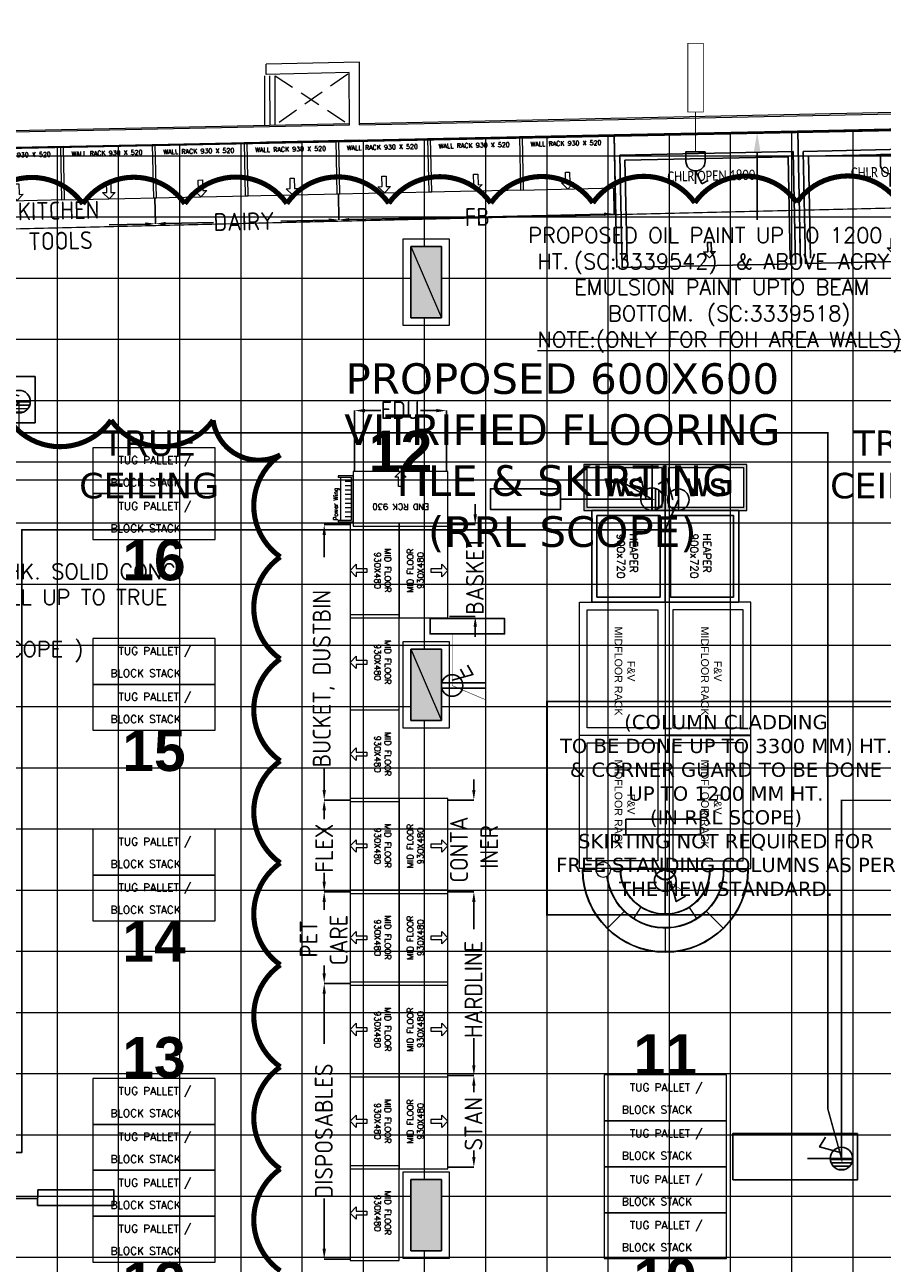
# Model space of a CAD drawing. Header units: millimetres. Extents: x 52937 to 262245, y 6619 to 63681.
# Tile 51 of 56: x 73765 to 82171, y 34645 to 46787. Entities that reach past the tile are written whole.
import ezdxf

# ---------------------------------------------------------------- set-up
doc = ezdxf.new("R2010")
doc.units = ezdxf.units.MM
for name, pattern in [('CONTINU', [0]), ('DASHED', [0.75, 0.5, -0.25]), ('HIDDENX2', [0.75, 0.5, -0.25])]:
    doc.linetypes.add(name, pattern=pattern)
for name, color, linetype, lineweight in [('AL_F-SLAT-WALL', 8, 'Continuous', 15), ('BAYS-RR', 8, 'Continuous', 0), ('COLUMN', 8, 'Continuous', 0), ('F-WS', 8, 'Continuous', 15), ('FLOORING-WITH-HATCH', 8, 'Continuous', 20), ('HATCH', 8, 'Continuous', 5), ('SECTIONS', 8, 'DASHED', 20), ('SHAFTS', 8, 'HIDDENX2', 5), ('TEXT', 8, 'Continuous', 5), ('WALLS', 8, 'Continuous', 5)]:
    doc.layers.add(name, color=color, linetype=linetype, lineweight=lineweight)
for name, color, linetype in [('ARROWS', 6, 'Continuous'), ('CLOUD-REVISIONS', 8, 'Continuous'), ('COLUMN-CLADDING', 8, 'Continuous'), ('DIMENSIONS & CATEGORY - BREAKUP', 8, 'Continuous'), ('E-16A-RAW-POINT', 6, 'Continuous'), ('E-20A-SP-MCB', 6, 'Continuous'), ('E-6A-RAW-POINT', 6, 'Continuous'), ('E-P D B -01', 211, 'Continuous'), ('E-U D B-01', 211, 'Continuous'), ('E-UPS-POINT', 4, 'Continuous'), ('F-FREEZER', 211, 'Continuous'), ('F-HEAPERS', 211, 'Continuous')]:
    doc.layers.add(name, color=color, linetype=linetype)
doc.styles.add('ARIAL', font='romans.shx', dxfattribs={"width": 0.8})
doc.styles.add('ISO', font='iso.shx', dxfattribs={"height": 175})
doc.styles.add('no', font='arialbd.ttf', dxfattribs={"height": 400})
doc.styles.add('Scale_50', font='simplex.shx', dxfattribs={"height": 75})
doc.styles.add('ST-2', font='arial.ttf', dxfattribs={"width": 0.8})
doc.styles.get("Standard").update_dxf_attribs({"font": 'arial.ttf'})
doc.styles.add('VERDANA', font='verdana.ttf')

# ---------------------------------------------------------------- blocks, each defined once
blk = doc.blocks.new('HEAPERS_900X720')
at = {"layer": 'F-HEAPERS', "ltscale": 4}
for points in [[(900, 720), (0, 720), (0, 0), (900, 0)], [(850, 670), (50, 670), (50, 50), (850, 50)]]:
    blk.add_lwpolyline(points, close=True, dxfattribs=at)
at = {"layer": 'F-HEAPERS', "insert": (226, 447), "char_height": 75, "width": 4660.5, "attachment_point": 1, "style": 'Scale_50'}
blk.add_mtext('HEAPER\\P900x720', dxfattribs=at)
blk = doc.blocks.new('930 X 530 - WALL-RACK')
at = {"layer": 'BAYS-RR'}
blk.add_lwpolyline([(2181183, -389879), (2182113, -389879), (2182113, -389359), (2181183, -389359)], close=True, dxfattribs=at)
blk.add_lwpolyline([(2181648, -389879), (2181586, -389818), (2181627, -389818), (2181627, -389715), (2181668, -389715), (2181668, -389818), (2181709, -389818), (2181648, -389879)], dxfattribs=at)
at = {"layer": 'BAYS-RR', "insert": (2181638, -389409), "char_height": 45, "width": 1264.97, "attachment_point": 2, "rotation": 360, "style": 'Scale_50'}
blk.add_mtext('WALL RACK 930 X 520', dxfattribs=at)
blk = doc.blocks.new('TUG-PALLETE - (1200 X 450)')
at = {"layer": 'BAYS-RR'}
blk.add_lwpolyline([(0, 0), (1200, 0), (1200, 450), (0, 450)], close=True, dxfattribs=at)
at = {"layer": 'BAYS-RR', "char_height": 75, "width": 1453.67, "attachment_point": 1, "style": 'Scale_50'}
for s, insert in [('\\pl75,t1125;TUG PALLET /', (179, 366)), ('\\pt1125;{\\Fsimplex.shx|c1;BLOCK STACK}', (174, 147))]:
    blk.add_mtext(s, dxfattribs=dict(at, insert=insert))
blk = doc.blocks.new('OPEN-CHILLER-1800')
at = {"layer": 'F-FREEZER'}
for p, q in [((100, 1050), (1700, 1050)), ((100, 50), (100, 1050)), ((1700, 1050), (1700, 50))]:
    blk.add_line(p, q, dxfattribs=at)
for points in [[(0, 0), (0, 1300), (1800, 1300), (1800, 0)], [(910, 77), (854, 134), (892, 134), (892, 227), (929, 227), (929, 134), (967, 134), (910, 77)]]:
    blk.add_lwpolyline(points, dxfattribs=at)
blk.add_lwpolyline([(50, 1100), (1750, 1100), (1750, 0), (50, 0)], close=True, dxfattribs=at)
at = {"layer": 'F-FREEZER', "insert": (513, 931), "char_height": 100, "width": 4738.17, "attachment_point": 1, "style": 'ST-2'}
blk.add_mtext('{\\fCalibri|b0|i0|c0|p34;CHLR OPEN 1800}', dxfattribs=at)
blk = doc.blocks.new('MID-FLOOR - (930 X 480)')
at = {"layer": 'BAYS-RR'}
blk.add_lwpolyline([(135, 0), (1065, 0), (1065, 480), (135, 480)], close=True, dxfattribs=at)
blk.add_lwpolyline([(600, 0), (539, 61), (580, 61), (580, 164), (620, 164), (620, 61), (661, 61), (600, 0)], dxfattribs=at)
at = {"layer": 'BAYS-RR', "insert": (600, 400), "char_height": 60, "width": 1414.97, "attachment_point": 2, "style": 'Scale_50'}
blk.add_mtext('MID FLOOR \\P930X480', dxfattribs=at)
blk = doc.blocks.new('Power Wing_540x175')
at = {"layer": 'BAYS-RR'}
for p, q in [((520, 150), (20, 150)), ((60, 20), (60, 95)), ((112, 20), (112, 95)), ((164, 20), (164, 95)), ((216, 20), (216, 95)), ((268, 20), (268, 95)), ((320, 20), (320, 95)), ((372, 20), (372, 95)), ((424, 20), (424, 95)), ((476, 20), (476, 95))]:
    blk.add_line(p, q, dxfattribs=at)
for points in [[(20, 175), (0, 175), (0, 0), (540, 0), (540, 175), (520, 175)], [(20, 175), (20, 20), (520, 20), (520, 175)]]:
    blk.add_lwpolyline(points, dxfattribs=at)
at = {"layer": 'BAYS-RR', "insert": (18, 230), "char_height": 50, "width": 428.23, "attachment_point": 1, "style": 'Scale_50'}
blk.add_mtext('Power Wing', dxfattribs=at)
blk = doc.blocks.new('END CAP 900X450')
at = {"layer": 'BAYS-RR'}
blk.add_lwpolyline([(90420, 78586), (90420, 79516), (89884, 79516), (89884, 78586)], close=True, dxfattribs=at)
blk.add_lwpolyline([(90420, 79051), (90364, 78996), (90364, 79033), (90272, 79033), (90272, 79070), (90364, 79070), (90364, 79106), (90420, 79051)], dxfattribs=at)
at = {"layer": 'BAYS-RR', "xscale": 0.8333333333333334, "yscale": 0.8333333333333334, "zscale": 0.8333333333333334}
blk.add_blockref('Power Wing_540x175', (89927, 79516), dxfattribs=at)
at = {"layer": 'BAYS-RR', "insert": (90045, 79048), "char_height": 60, "width": 827.63, "attachment_point": 2, "rotation": 90, "style": 'Scale_50'}
blk.add_mtext('\\pxqc;END RCK 930', dxfattribs=at)
blk = doc.blocks.new('MID-FLOOR-RACK-(F & V)')
at = {"layer": 'BAYS-RR'}
for points in [[(98, -762), (1403, -762), (1403, 77), (98, 77)], [(173, -687), (1328, -687), (1328, 2), (173, 2)], [(98, -762), (1403, -762), (1403, -1602), (98, -1602)], [(173, -837), (1328, -837), (1328, -1527), (173, -1527)]]:
    blk.add_lwpolyline(points, close=True, dxfattribs=at)
at = {"layer": 'BAYS-RR', "char_height": 75, "attachment_point": 1}
for insert in [(286, -211), (286, -1059)]:
    blk.add_mtext_dynamic_manual_height_columns('\\pxqc;F&V \\PMIDFLOOR RACK', width=973.12, gutter_width=1500, heights=[0], dxfattribs=dict(at, insert=insert))
blk = doc.blocks.new('END CAP')
at = {"layer": 'BAYS-RR'}
for p, q in [((-812, 0), (534, 0)), ((682, 0), (812, 0)), ((0, -101), (0, -434)), ((-404, -409), (-567, -574)), ((-308, -478), (-238, -370)), ((308, -478), (238, -370)), ((404, -409), (571, -578)), ((0, -569), (0, -806))]:
    blk.add_line(p, q, dxfattribs=at)
blk.add_lwpolyline([(-672, 0), (528, 0), (528, 12), (-672, 12)], close=True, dxfattribs=at)
for radius in [73.6, 14, 5.08]:
    blk.add_circle((608, 0), radius, dxfattribs=at)
for radius, end in [(812, 0), (806, 0), (575, 353.6198), (569, 353.9151), (440, 0), (434, 0), (101, 0), (94.6, 0)]:
    blk.add_arc((0, 0), radius, 180, end, dxfattribs=at)
blk = doc.blocks.new('WS- (450 X 750)')
at = {"layer": 'F-WS'}
h = blk.add_hatch(color=256, dxfattribs=at)
h.paths.add_polyline_path([(800, 0), (0, 0), (0, -450), (800, -450)])
h.paths.add_polyline_path([(769, -31), (769, -419), (31, -419), (31, -31)], flags=16)
h.paths.add_polyline_path([(165, -408), (646, -408), (646, -47), (165, -47)], flags=8)
for points in [[(0, -450), (800, -450), (800, 0), (0, 0)], [(31, -419), (769, -419), (769, -31), (31, -31)]]:
    blk.add_lwpolyline(points, close=True, dxfattribs=at)
at = {"layer": 'F-WS', "insert": (400, -225), "char_height": 175, "attachment_point": 5}
blk.add_mtext('\\pxqc;{\\fArial|b1|i0|c0|p34;WS}', dxfattribs=at)
blk = doc.blocks.new('6A UPS POINT')
at = {"layer": 'E-UPS-POINT'}
h = blk.add_hatch(dxfattribs=at)
h.set_pattern_fill('_USER', color=6, scale=40.02075, angle=90, style=0, pattern_type=0)
h.set_pattern_definition([(90, (-12463.57, -36874.51), (-40.02075, 0), [])])
h.paths.add_polyline_path([(0, 133, 0.414214), (-133, 0, 0.414214), (0, -133)])
at = {"layer": 'E-UPS-POINT', "color": 40, "flags": 128}
for points in [[(0, -133), (0, 400)], [(67, 0), (136, 258), (251, 191)]]:
    blk.add_lwpolyline(points, dxfattribs=at)
blk.add_lwpolyline([(-133, 0, 1), (133, 0, 1)], format="xyb", close=True, dxfattribs=at)
blk = doc.blocks.new('6A-RAW-POINT')
at = {"layer": 'E-6A-RAW-POINT', "flags": 128}
for points in [[(0, 0), (0, 4)], [(0.5, 1), (1.02, 2.93), (1.88, 2.43)]]:
    blk.add_lwpolyline(points, dxfattribs=at)
blk.add_lwpolyline([(-1, 1, 1), (1, 1, 1)], format="xyb", close=True, dxfattribs=at)
blk = doc.blocks.new('16A-RAW-POINT')
at = {"layer": 'E-16A-RAW-POINT', "color": 6, "flags": 128}
for points in [[(0.307, 0.141), (0.307, 3.341)], [(0.707, 0.141), (0.707, 3.341)], [(0.907, 0.916), (1.321, 2.461), (2.014, 2.061)], [(1.16, 1.861), (1.714, 1.542)]]:
    blk.add_lwpolyline(points, dxfattribs=at)
blk.add_lwpolyline([(-0.293, 0.916, 1), (1.307, 0.916, 1)], format="xyb", close=True, dxfattribs=at)
blk = doc.blocks.new('E-20A-SP-MCB')
at = {"layer": 'E-20A-SP-MCB'}
for p, q in [((0, 3), (1, 5)), ((0, 3), (0, 5)), ((1, 5), (2, 4.5))]:
    blk.add_line(p, q, dxfattribs=at)
blk.add_lwpolyline([(1.5, 0), (-1.5, 0), (-1.5, 1.5, -0.414214), (0, 3), (0, 3, -0.414214), (1.5, 1.5), (1.5, 0)], format="xyb", dxfattribs=at)

msp = doc.modelspace()

# ---------------------------------------------------------------- hatches: boundary and pattern name
at = {"layer": 'COLUMN'}
for points in [[(77848.7, 44615.1), (77548.7, 44615.1), (77548.7, 43915.1), (77848.7, 43915.1)], [(77848.7, 40665.4), (77548.7, 40665.4), (77548.7, 39965.4), (77848.7, 39965.4)], [(77848.7, 35465.4), (77548.7, 35465.4), (77548.7, 34765.4), (77848.7, 34765.4)]]:
    msp.add_hatch(color=256, dxfattribs=at).paths.add_polyline_path(points)
at = {"layer": 'FLOORING-WITH-HATCH', "linetype": 'CONTINU'}
h = msp.add_hatch(dxfattribs=at)
h.set_pattern_fill('_USER', color=8, scale=600, style=0, double=1, pattern_type=0)
h.set_pattern_definition([(0, (69884.6, 45503.13), (0, 600), []), (90, (69884.6, 45503.13), (-600, 4e-14), [])])
h.paths.add_polyline_path([(87198.6, 29439.8), (86998.8, 29439.8), (86998.8, 17940.4), (82273.8, 17940.4), (82273.6, 29739.8), (82843.6, 29739.8), (82843.6, 31169.8), (85103.6, 31169.8), (85103.6, 29739.8), (87198.6, 29739.8)], flags=16)
h.paths.add_polyline_path([(71848.6, 44614.6), (72148.6, 44614.6), (72148.6, 43914.6), (71848.6, 43914.6)], flags=16)
h.paths.add_polyline_path([(77548.7, 44615.1), (77848.7, 44615.1), (77848.7, 43915.1), (77548.7, 43915.1)], flags=16)
h.paths.add_polyline_path([(83298.7, 44614.6), (83598.7, 44614.6), (83598.7, 43914.6), (83298.7, 43914.6)], flags=16)
h.paths.add_polyline_path([(83298.7, 40665.4), (83598.7, 40665.4), (83598.7, 39965.4), (83298.7, 39965.4)], flags=16)
h.paths.add_polyline_path([(77548.7, 40665.4), (77848.7, 40665.4), (77848.7, 39965.4), (77548.7, 39965.4)], flags=16)
h.paths.add_polyline_path([(71848.6, 40664.8), (72148.6, 40664.8), (72148.6, 39949.8), (71848.6, 39949.8)], flags=16)
h.paths.add_polyline_path([(77848.7, 35465.4), (77848.7, 34765.4), (77548.7, 34765.4), (77548.7, 35465.4)], flags=16)
h.paths.add_polyline_path([(83298.7, 35465.4), (83598.7, 35465.4), (83598.7, 34965.4), (83298.7, 34965.4)], flags=16)
h.paths.add_polyline_path([(77898.6, 29739.8), (77898.6, 29439.8), (77298.6, 29439.8), (77298.6, 29739.8)], flags=16)
h.paths.add_polyline_path([(72148.6, 29439.8), (71848.6, 29439.8), (71848.6, 30039.8), (72148.6, 30039.8)], flags=17)
h.paths.add_polyline_path([(68798.7, 30139.8), (69098.7, 30139.8), (69098.7, 29439.8), (68798.7, 29439.8)], flags=16)
h.paths.add_polyline_path([(86998.6, 12490.4), (86998.6, 12190.4), (86258.6, 12190.4), (86258.6, 12490.4)], flags=16)
h.paths.add_polyline_path([(71848.6, 37485.9), (71848.6, 38385.9), (73348.6, 38385.9), (73348.6, 37485.9)], flags=16)
h.paths.add_polyline_path([(70878.6, 40179.8), (71848.6, 40179.8), (71848.6, 40664.8), (72148.6, 40664.8), (72148.6, 39949.8), (70878.6, 39954.7), (68248.8, 39964.8), (68248.4, 35415.8), (71548.6, 35416), (72448.6, 35360.9), (72148.6, 35360.9), (72148.6, 34865.4), (71848.6, 34865.4), (71848.6, 35214.8), (65167.2, 35214.8), (67766.7, 29589.6), (74943.8, 29589.6), (74943.8, 26014.8), (76373.6, 26014.8), (76373.6, 26164.8), (76877.5, 26164.8), (76873.6, 23664.8), (76823.6, 23664.8), (76823.6, 20520.3), (76873.6, 20520.3), (76873.6, 19920.3), (76823.6, 19920.3), (76823.6, 16651.8), (78576, 15414), (78635.5, 15498), (79043.6, 15209.1), (78986.7, 15128.8), (82255.2, 12815.3), (82314.1, 12898.4), (82640.6, 12667.3), (82582, 12584.5), (86437.3, 9861.3), (86493.1, 9940.1), (86819.5, 9709), (86766.6, 9634.1), (90398.8, 7063.1), (90422.8, 7097.1), (90708.6, 6895.2), (90708.6, 12429.7), (92958.6, 12429.7), (93254.1, 33285.6), (86771.8, 33285.2), (86771.8, 45844.8), (69885.3, 45503.5), (69885.8, 42889.8), (70878.6, 42889.8)])

# ---------------------------------------------------------------- linework, layer by layer
at = {"layer": 'ARROWS', "elevation": 0}
msp.add_lwpolyline([(80945, 45537.1), (80945, 44875.5)], dxfattribs=at)
at = {"layer": 'ARROWS'}
msp.add_solid([(80911.7, 45537.1, 0), (80945, 45737.1, 0), (80978.3, 45537.1, 0)], dxfattribs=at)
at = {"layer": 'CLOUD-REVISIONS', "const_width": 50}
for points in [[(73333.7, 45029.6, -0.5205671), (74333.7, 45031.4, -0.5205671), (75333.7, 45033.3, -0.5205671), (76333.7, 45035.1, -0.5205671), (77333.7, 45037, -0.5205671), (78333.7, 45038.8, -0.5205671), (79333.7, 45040.7, -0.5205671), (80333.7, 45042.5, -0.5205671), (81333.7, 45044.4, -0.5205671), (82333.7, 45046.2, -0.5205671), (83333.7, 45048, -0.8771121), (83927.2, 45049.9, -0.5205671), (84552.2, 44676.1, -0.5205671), (84552.2, 43676.1, -0.5205671), (84552.2, 42676.1, -0.5205671), (84552.2, 41676.1, -0.5205671), (84552.2, 40676.1, -0.5205671), (84552.2, 39676.1, -0.5205671), (84552.2, 38676.1, -0.5205671), (84552.2, 37676.1, -0.5205671), (84552.2, 36676.1, -0.5205671), (84552.2, 35676.1, -0.5205671), (84552.2, 34676.1, -0.5205671), (84552.2, 33676.1, -0.8816441)], [(76269.7, 34570, -0.5205671), (76269.7, 35570, -0.5205671), (76269.7, 36570, -0.5205671), (76269.7, 37570, -0.5205671), (76269.7, 38570, -0.5205671), (76269.7, 39570, -0.5205671), (76269.7, 40570, -0.5205671), (76269.7, 41570, -0.5205671), (76269.7, 42570, -0.5205671), (75610.7, 42911, -0.5205671), (74610.7, 42911, -0.5205671), (73610.7, 42911, -0.5205671)]]:
    msp.add_lwpolyline(points, format="xyb", dxfattribs=at)
at = {"layer": 'COLUMN'}
for p, q in [((77548.7, 44615.1), (77848.7, 43915.1)), ((77548.7, 40665.4), (77848.7, 39965.4))]:
    msp.add_line(p, q, dxfattribs=at)
for points in [[(77473.7, 44690.1), (77923.7, 44690.1), (77923.7, 43840.1), (77473.7, 43840.1)], [(77473.7, 44690.1), (77923.7, 44690.1), (77923.7, 43840.1), (77473.7, 43840.1)], [(77548.7, 43915.1), (77848.7, 43915.1), (77848.7, 44615.1), (77548.7, 44615.1)], [(77548.7, 44615.1), (77848.7, 44615.1), (77848.7, 43915.1), (77548.7, 43915.1)], [(77548.7, 44615.1), (77848.7, 44615.1), (77848.7, 43915.1), (77548.7, 43915.1)], [(77473.7, 40740.4), (77923.7, 40740.4), (77923.7, 39890.4), (77473.7, 39890.4)], [(77473.7, 40740.4), (77923.7, 40740.4), (77923.7, 39890.4), (77473.7, 39890.4)], [(77548.7, 39965.4), (77848.7, 39965.4), (77848.7, 40665.4), (77548.7, 40665.4)], [(77548.7, 40665.4), (77848.7, 40665.4), (77848.7, 39965.4), (77548.7, 39965.4)], [(77548.7, 40665.4), (77848.7, 40665.4), (77848.7, 39965.4), (77548.7, 39965.4)], [(77473.7, 35540.4), (77923.7, 35540.4), (77923.7, 34690.4), (77473.7, 34690.4)], [(77473.7, 35540.4), (77923.7, 35540.4), (77923.7, 34690.4), (77473.7, 34690.4)], [(77548.7, 34765.4), (77848.7, 34765.4), (77848.7, 35465.4), (77548.7, 35465.4)], [(77548.7, 35465.4), (77848.7, 35465.4), (77848.7, 34765.4), (77548.7, 34765.4)], [(77548.7, 35465.4), (77848.7, 35465.4), (77848.7, 34765.4), (77548.7, 34765.4)]]:
    msp.add_lwpolyline(points, close=True, dxfattribs=at)
at = {"layer": 'COLUMN-CLADDING', "const_width": 17.5}
msp.add_lwpolyline([(78884.7, 40153.4), (82396.7, 40153.4), (82396.7, 38060.5), (78884.7, 38060.5)], close=True, dxfattribs=at)
at = {"layer": 'DIMENSIONS & CATEGORY - BREAKUP', "color": 8}
for p, q in [((79539, 45186.8, 0), (79544.4, 44932, 0)), ((75040, 45091.6, 0), (75045.4, 44836.1, 0)), ((75040, 45091.6, 0), (75045.4, 44836.1, 0)), ((76839.6, 45130, 0), (76845, 44874.4, 0)), ((76839.6, 45129.2, 0), (76845, 44874.4, 0)), ((79444.4, 44929.8, 0), (78311.4, 44905.7, 0)), ((74945.4, 44834, 0), (74592.8, 44826.5, 0)), ((75145.4, 44838.2, 0), (75614.6, 44848.2, 0)), ((76745, 44872.3, 0), (76275.8, 44862.3, 0)), ((76945, 44876.6, 0), (78078, 44900.7, 0)), ((76998.7, 42406.3), (76998.7, 43004.4)), ((77098.7, 43004.4), (77254.2, 43004.4)), ((77798.7, 43004.4), (77643.2, 43004.4)), ((77898.7, 42406.3), (77898.7, 43004.4)), ((78180.8, 41986.3), (78180.8, 42086.3)), ((76953.7, 41886.3), (76700.1, 41886.3)), ((76700.1, 41786.3), (76700.1, 41566.9)), ((77927.3, 41886.3), (78180.8, 41886.3)), ((77927.3, 40986.3), (78180.8, 40986.3)), ((78180.8, 40886.3), (78180.8, 40786.3)), ((76700.1, 39286.3), (76700.1, 39505.6)), ((78167.3, 39286.3), (78167.3, 39386.3)), ((76953.7, 39186.3), (76700.1, 39186.3)), ((76953.7, 39186.3), (76700.1, 39186.3)), ((77913.7, 39186.3), (78167.3, 39186.3)), ((76700.1, 39086.3), (76700.1, 38998.8)), ((76700.1, 38386.3), (76700.1, 38473.7)), ((76953.7, 38286.3), (76700.1, 38286.3)), ((76953.7, 38286.3), (76700.1, 38286.3)), ((77913.7, 38286.3), (78167.3, 38286.3)), ((77913.7, 38286.3), (78167.3, 38286.3)), ((76700.1, 38186.3), (76700.1, 38108.6)), ((78167.3, 38186.3), (78167.3, 38086.3)), ((78167.3, 38186.3), (78167.3, 37921.1)), ((76700.1, 37486.3), (76700.1, 37563.9)), ((76953.7, 37386.3), (76700.1, 37386.3)), ((76953.7, 37386.3), (76700.1, 37386.3)), ((76700.1, 37286.3), (76700.1, 36794.6)), ((78167.3, 36586.3), (78167.3, 36851.4)), ((77913.7, 36486.3), (78167.3, 36486.3)), ((77913.7, 36486.3), (78167.3, 36486.3)), ((78167.3, 36386.3), (78167.3, 36323.2)), ((78167.3, 35686.3), (78167.3, 35749.4)), ((77913.7, 35586.3), (78167.3, 35586.3)), ((76700.1, 34786.3), (76700.1, 35277.9)), ((76953.7, 34686.3), (76700.1, 34686.3))]:
    msp.add_line(p, q, dxfattribs=at)
for points in [[(79444.1, 44946.5, 0), (79444.8, 44913.2, 0), (79544.4, 44932, 0)], [(74945.1, 44850.6, 0), (74945.8, 44817.3, 0), (75045.4, 44836.1, 0)], [(75145, 44854.9, 0), (75145.7, 44821.6, 0), (75045.4, 44836.1, 0)], [(76744.7, 44889, 0), (76745.4, 44855.7, 0), (76845, 44874.4, 0)], [(76944.6, 44893.2, 0), (76945.3, 44859.9, 0), (76845, 44874.4, 0)], [(77098.7, 43021.1), (77098.7, 42987.8), (76998.7, 43004.4)], [(77798.7, 43021.1), (77798.7, 42987.8), (77898.7, 43004.4)], [(78164.2, 41986.3), (78197.5, 41986.3), (78180.8, 41886.3)], [(76683.5, 41786.3), (76716.8, 41786.3), (76700.1, 41886.3)], [(78164.2, 40886.3), (78197.5, 40886.3), (78180.8, 40986.3)], [(76683.5, 39286.3), (76716.8, 39286.3), (76700.1, 39186.3)], [(78150.6, 39286.3), (78183.9, 39286.3), (78167.3, 39186.3)], [(76683.5, 39086.3), (76716.8, 39086.3), (76700.1, 39186.3)], [(76683.5, 38386.3), (76716.8, 38386.3), (76700.1, 38286.3)], [(76683.5, 38186.3), (76716.8, 38186.3), (76700.1, 38286.3)], [(78150.6, 38186.3), (78183.9, 38186.3), (78167.3, 38286.3)], [(78150.6, 38186.3), (78183.9, 38186.3), (78167.3, 38286.3)], [(76683.5, 37486.3), (76716.8, 37486.3), (76700.1, 37386.3)], [(76683.5, 37286.3), (76716.8, 37286.3), (76700.1, 37386.3)], [(78150.6, 36586.3), (78183.9, 36586.3), (78167.3, 36486.3)], [(78150.6, 36386.3), (78183.9, 36386.3), (78167.3, 36486.3)], [(78150.6, 35686.3), (78183.9, 35686.3), (78167.3, 35586.3)], [(76683.5, 34786.3), (76716.8, 34786.3), (76700.1, 34686.3)]]:
    msp.add_solid(points, dxfattribs=at)
at = {"layer": 'E-P D B -01', "color": 150, "linetype": 'ByBlock', "extrusion": (-4.72426e-08, -1.94853e-08, 1), "const_width": 8, "elevation": 0}
msp.add_lwpolyline([(80416.3, 45931.8), (80416.3, 46605.1), (80265.3, 46605.1), (80265.3, 45931.8)], close=True, dxfattribs=at)
at = {"layer": 'E-P D B -01', "color": 150, "linetype": 'ByBlock', "const_width": 8, "elevation": 0}
msp.add_lwpolyline([(80340.8, 45541.7), (80340.8, 45931.8)], dxfattribs=at)
at = {"layer": 'E-P D B -01', "color": 150, "linetype": 'ByBlock', "elevation": 0}
msp.add_lwpolyline([(80172.2, 42131.3), (80044, 41836.6), (73734.9, 41836.6), (73734.9, 35729.9), (73104.1, 35729.9), (73045.9, 35280), (73888.6, 35280)], dxfattribs=at)
at = {"layer": 'E-P D B -01', "color": 1, "linetype": 'ByBlock', "extrusion": (-1.94853e-08, -4.72426e-08, 1), "elevation": 0}
for points in [[(77738.5, 40965.4), (78469.1, 40965.4), (78469.1, 40814.4), (77738.5, 40814.4)], [(79658.2, 38997.5), (80388.8, 38997.5), (80388.8, 38846.6), (79658.2, 38846.6)]]:
    msp.add_lwpolyline(points, close=True, dxfattribs=at)
at = {"layer": 'E-P D B -01', "color": 1, "linetype": 'ByBlock', "const_width": 5}
msp.add_lwpolyline([(78115, 29577.4), (78278.6, 29884.1), (78278.6, 40170.9), (77954.2, 40309), (77954.2, 40814.4)], dxfattribs=at)
at = {"layer": 'E-P D B -01', "color": 1, "linetype": 'ByBlock', "const_width": 5, "elevation": 0}
msp.add_lwpolyline([(83232.1, 38529.1), (83070.8, 38296), (80220.3, 38296), (80043.7, 38409.2), (80043.7, 38846.6)], dxfattribs=at)
at = {"layer": 'E-P D B -01', "color": 150, "linetype": 'ByBlock'}
msp.add_lwpolyline([(73891.3, 35363), (74638.9, 35363), (74638.5, 35212), (73890.9, 35212)], close=True, dxfattribs=at)
at = {"layer": 'E-U D B-01', "color": 3, "const_width": 15}
msp.add_lwpolyline([(71725.9, 26767.4), (71725.9, 26915.3), (71485.9, 27141), (71747, 27141), (71747, 37831.8), (66136.3, 37831.8), (65802.1, 38144), (66128.5, 38144), (66128.5, 42492.8), (66270.9, 42776), (73444, 42776), (73708, 43092.3), (73708, 42786.4), (81637.4, 42786.4), (81637.4, 36159.1), (81772.3, 35670.7), (81772.3, 39183.5), (88064.1, 39183.5), (88463.6, 39502.4)], dxfattribs=at)
at = {"layer": 'E-U D B-01', "color": 3, "const_width": 15, "elevation": 0}
msp.add_lwpolyline([(79018, 42136.5), (79914, 42136.5), (79589.3, 42323.7), (72446.5, 42323.7), (72446.5, 35562.7), (72768, 35274.7), (72768, 35274.7)], dxfattribs=at)
at = {"layer": 'E-U D B-01', "color": 3, "linetype": 'ByBlock', "extrusion": (-1.6836e-08, 7.00035e-09, 1), "elevation": 0}
msp.add_lwpolyline([(79018, 42238), (78330.2, 42238), (78330.2, 42035), (79018, 42035)], close=True, dxfattribs=at)
at = {"layer": 'E-UPS-POINT', "color": 3, "elevation": 0}
for points in [[(73865.7, 43340), (72643.5, 43340), (72643.5, 42884.9), (73865.7, 42884.9)], [(81930, 35918.4), (80707.8, 35918.4), (80707.8, 35463.4), (81930, 35463.4)]]:
    msp.add_lwpolyline(points, close=True, dxfattribs=at)
at = {"layer": 'FLOORING-WITH-HATCH', "color": 8, "linetype": 'Continuous', "const_width": 20}
msp.add_lwpolyline([(69885.3, 45503.1), (86771.8, 45844.8), (86771.8, 33285.2)], dxfattribs=at)
at = {"layer": 'HATCH'}
for p, q in [((76119.4, 45800.3, 0), (76117.7, 46286, 0)), ((76119.4, 45800.3, 0), (76117.7, 46286, 0)), ((76169.7, 45801.3), (76168, 46287, 0)), ((76169.7, 45801.3, 0), (76168, 46287, 0)), ((76219.7, 45802.4), (76218, 46288.1, 0)), ((76219.7, 45802.4, 0), (76218, 46288.1, 0))]:
    msp.add_line(p, q, dxfattribs=at)
at = {"layer": 'SECTIONS', "ltscale": 0.02, "const_width": 12, "elevation": 0}
msp.add_lwpolyline([(87388, 45112.2), (69672.1, 44691)], dxfattribs=at)
at = {"layer": 'SHAFTS', "ltscale": 410}
for p, q in [((76218, 46288.1, 0), (76932.1, 45817.5, 0)), ((76930.4, 46303.2, 0), (76219.7, 45802.4, 0))]:
    msp.add_line(p, q, dxfattribs=at)
at = {"layer": 'WALLS'}
for p, q in [((77045, 46420.6, 0), (76132.3, 46401.3, 0)), ((77045, 46420.6, 0), (76132.3, 46401.3, 0)), ((76132.6, 46301.3, 0), (76132.3, 46401.3, 0)), ((76132.6, 46301.3, 0), (76132.3, 46401.3, 0)), ((77047.1, 45804.9, 0), (77045, 46420.6, 0)), ((76945.3, 46318.5, 0), (76132.6, 46301.3, 0)), ((76945.3, 46318.5, 0), (76132.6, 46301.3, 0)), ((76947.1, 45802.8, 0), (76945.3, 46318.5, 0)), ((77046.8, 45819.9, 0), (82283.9, 45930.5, 0)), ((77047.1, 45804.9, 0), (82284.2, 45915.5, 0)), ((76946.8, 45817.8, 0), (68099.1, 45630.4, 0)), ((76947.1, 45802.8, 0), (68099.1, 45615.4, 0)), ((77046.8, 45654.6, 0), (82284.7, 45765.5, 0)), ((68099, 45465.4, 0), (76135, 45635.3, 0)), ((77046.8, 45654.6, 0), (76135, 45635.3, 0))]:
    msp.add_line(p, q, dxfattribs=at)

# ---------------------------------------------------------------- block references
at = {"layer": 'AL_F-SLAT-WALL', "ltscale": 2, "rotation": 1.224906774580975}
for p in [(81370.3, 44445.7, 0), (79570.7, 44407.3, 0)]:
    msp.add_blockref('OPEN-CHILLER-1800', p, dxfattribs=at)
at = {"layer": 'AL_F-SLAT-WALL'}
for name, p, rotation in [('WS- (450 X 750)', (79244, 42475.4), 359.9997471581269), ('WS- (450 X 750)', (80044, 42475.3), 359.9997471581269), ('MID-FLOOR-RACK-(F & V)', (80806.5, 41223.5), 270), ('MID-FLOOR-RACK-(F & V)', (80806.5, 39918.7), 270)]:
    msp.add_blockref(name, p, dxfattribs=dict(at, rotation=rotation))
at = {"layer": 'BAYS-RR'}
for name, p, rotation in [('930 X 530 - WALL-RACK', (-2112170, 388446.2, 0), 1.220881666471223), ('930 X 530 - WALL-RACK', (-2111270.2, 388464.6, 0), 1.220881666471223), ('930 X 530 - WALL-RACK', (-2110370.4, 388483.8, 0), 1.220881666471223), ('930 X 530 - WALL-RACK', (-2115769.2, 388369.5, 0), 1.220881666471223), ('930 X 530 - WALL-RACK', (-2114869.4, 388388.6, 0), 1.220881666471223), ('930 X 530 - WALL-RACK', (-2113969.6, 388407.8, 0), 1.220881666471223), ('930 X 530 - WALL-RACK', (-2113069.8, 388427, 0), 1.220881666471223), ('END CAP 900X450', (156499.7, -48013.2), 89.99999999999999), ('HEAPERS_900X720', (79324, 42025.4), 269.9988755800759), ('HEAPERS_900X720', (80044, 42025.4), 269.9988755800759)]:
    msp.add_blockref(name, p, dxfattribs=dict(at, rotation=rotation))
for p in [(74431.2, 42190.4), (74431.2, 41740.4), (74431.2, 40320.4), (74431.2, 39870.4), (74431.2, 38450.4), (74431.2, 38000.4), (74431.2, 36006.3), (79444, 36040.4), (74431.2, 35556.3), (79444, 35590.4), (79444, 35140.4), (74431.2, 35106.3), (74431.2, 34656.3), (79444, 34690.4)]:
    msp.add_blockref('TUG-PALLETE - (1200 X 450)', p, dxfattribs=at)
at = {"layer": 'BAYS-RR', "ltscale": 50}
for p, rotation in [((76953.7, 42036.3), 270), ((77913.7, 40836.3), 89.99999999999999), ((76953.7, 41136.3), 270), ((76953.7, 40236.3), 270), ((76953.7, 39336.3), 270), ((77913.7, 38136.3), 89.99999999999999), ((76953.7, 38436.3), 270), ((77913.7, 37236.3), 89.99999999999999), ((76953.7, 37536.3), 270), ((77913.7, 36336.3), 89.99999999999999), ((76953.7, 36636.3), 270), ((77913.7, 35436.3), 89.99999999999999), ((76953.7, 35736.3), 270)]:
    msp.add_blockref('MID-FLOOR - (930 X 480)', p, dxfattribs=dict(at, rotation=rotation))
at = {"layer": 'BAYS-RR', "xscale": -1}
msp.add_blockref('END CAP', (80044, 38503.8), dxfattribs=at)
at = {"layer": 'E-16A-RAW-POINT', "xscale": -131.7775735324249, "yscale": 131.7775735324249, "zscale": 131.7775735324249, "rotation": 270}
msp.add_blockref('16A-RAW-POINT', (77833.5, 40242.2), dxfattribs=at)
at = {"layer": 'E-20A-SP-MCB', "color": 7, "xscale": -62.5, "yscale": 62.5, "zscale": 62.5, "rotation": 180}
for p in [(80340.8, 45541.7, 0), (82247.6, 45514.7, 0)]:
    msp.add_blockref('E-20A-SP-MCB', p, dxfattribs=at)
at = {"layer": 'E-6A-RAW-POINT', "extrusion": (-8.34415e-08, -1.6836e-08, 1), "xscale": -105.9440865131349, "yscale": 105.9440865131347, "zscale": 105.9440865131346, "rotation": 359.9999972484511}
msp.add_blockref('6A-RAW-POINT', (80172.2, 42025.3, 0), dxfattribs=at)
at = {"layer": 'E-6A-RAW-POINT', "extrusion": (8.34415e-08, 1.6836e-08, 1), "xscale": -105.9440865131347, "yscale": 105.9440865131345, "zscale": 105.9440865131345, "rotation": 179.9999972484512}
msp.add_blockref('6A-RAW-POINT', (80043.7, 38501.6, 0), dxfattribs=at)
at = {"layer": 'E-UPS-POINT', "color": 5, "extrusion": (5.95735e-08, -4.51099e-08, 1), "xscale": 0.8333333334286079, "yscale": 0.8333333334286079, "zscale": 0.8333333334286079, "rotation": 89.83052751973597}
for p in [(73708, 43092.3, 0), (81772.3, 35670.7, 0)]:
    msp.add_blockref('6A UPS POINT', p, dxfattribs=at)
at = {"layer": 'E-UPS-POINT', "color": 5, "extrusion": (3.95413e-09, -7.66761e-08, 1), "xscale": -0.8333333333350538, "yscale": 0.8333333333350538, "zscale": 0.8333333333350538, "rotation": 359.8294829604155}
msp.add_blockref('6A UPS POINT', (79914, 42136.5, 0), dxfattribs=at)

# ---------------------------------------------------------------- texts
at = {"layer": 'DIMENSIONS & CATEGORY - BREAKUP', "color": 8, "linetype": 'CONTINU', "style": 'ISO'}
for s, rotation, p in [('KITCHEN', 1.22088, (73697.2, 44869.4, 0)), ('DAIRY', 1.22088, (75616.5, 44764.8, 0)), ('FB', 1.22088, (78079.9, 44813.2, 0)), ('TOOLS', 1.22088, (73800.7, 44575.8, 0)), ('BASKET', 90, (78264.7, 41003.6)), ('BUCKET, DUSTBIN', 90, (76763.3, 39505.7)), ('CONTA', 90, (78108.9, 38376.5)), ('FLEX', 90, (76787.6, 38473.8)), ('INER', 90, (78404.6, 38512.6)), ('CARE', 90, (76929.4, 37564)), ('PET', 90, (76633.8, 37641.8)), ('HARDLINE', 90, (78250.7, 36851.5)), ('DISPOSABLES', 90, (76783.6, 35278)), ('STAN', 90, (78251.1, 35749.5))]:
    msp.add_text(s, height=175, rotation=rotation, dxfattribs=at).set_placement(p)
msp.add_text('EDU', height=175, dxfattribs=at).set_placement((77254.3, 42921))
at = {"layer": 'DIMENSIONS & CATEGORY - BREAKUP', "char_height": 400, "style": 'no'}
for s, insert, attachment_point in [('12', (77448.7, 42406.3), 8), ('16', (75031.2, 41740.4), 2), ('15', (75031.2, 39870.4), 2), ('14', (75031.2, 38000.4), 2), ('13', (75031.2, 36456.3), 8), ('11', (80044, 36490.4), 8), ('12', (75031.2, 34656.3), 2), ('10', (80044, 34690.4), 2)]:
    msp.add_mtext_dynamic_manual_height_columns(s, width=36.261, gutter_width=750, heights=[0], dxfattribs=dict(at, insert=insert, attachment_point=attachment_point))
at = {"layer": 'TEXT', "style": 'ARIAL'}
for s, p in [('PROPOSED OIL PAINT UP TO 1200 MM', (78701.6, 44648.7)), ('HT.', (78791.2, 44392)), ('(SC:3339542)', (79148.4, 44392)), (' & ABOVE ACRYLIC', (80632.7, 44392)), ('EMULSION PAINT UPTO BEAM', (79151.6, 44138.8)), ('BOTTOM.', (79482.7, 43882.1)), ('(SC:3339518)', (80452.1, 43882.1)), ('%%UNOTE:(ONLY FOR FOH AREA WALLS)', (78791.5, 43625.3)), ('150 MM THK. SOLID CONC.', (72577.8, 41352)), ('BLOCK WALL UP TO TRUE', (72585.6, 41098.9)), ('OWNER SCOPE', (72681.2, 40589.4)), (')', (74250.7, 40589.4))]:
    msp.add_text(s, height=150, rotation=360, dxfattribs=at).set_placement(p)
at = {"layer": 'TEXT', "color": 8, "insert": (79034.2, 43469), "char_height": 300, "width": 4484.464, "attachment_point": 2, "style": 'VERDANA'}
msp.add_mtext('{\\C0;PROPOSED 600X600 \\PVITRIFIED FLOORING \\PTILE & SKIRTING\\P(\\C1;RRL SCOPE\\C0;) }', dxfattribs=at)
at = {"layer": 'TEXT', "color": 8, "char_height": 250, "width": 1440.21, "attachment_point": 2, "rotation": 0.00211, "style": 'VERDANA'}
for insert in [(74983.4, 42811.2), (82345.9, 42811.2)]:
    msp.add_mtext('\\pxqc;{\\C0;TRUE \\PCEILING}', dxfattribs=dict(at, insert=insert))
at = {"layer": 'TEXT', "insert": (78930.5, 40020.4), "char_height": 140, "width": 3416.873, "attachment_point": 1, "style": 'ARIAL'}
msp.add_mtext('\\pxqc;{\\fVerdana|b0|i0|c0|p34;\\W1;\\C8;(COLUMN CLADDING \\PTO BE DONE UP TO 3300 MM) HT.\\P& CORNER GUARD TO BE DONE \\PUP TO 1200 MM HT.\\P(IN RRL SCOPE)\\PSKIRTING NOT REQUIRED FOR FREE STANDING COLUMNS AS PER THE NEW STANDARD.}', dxfattribs=at)

doc.saveas('drawing.dxf')
